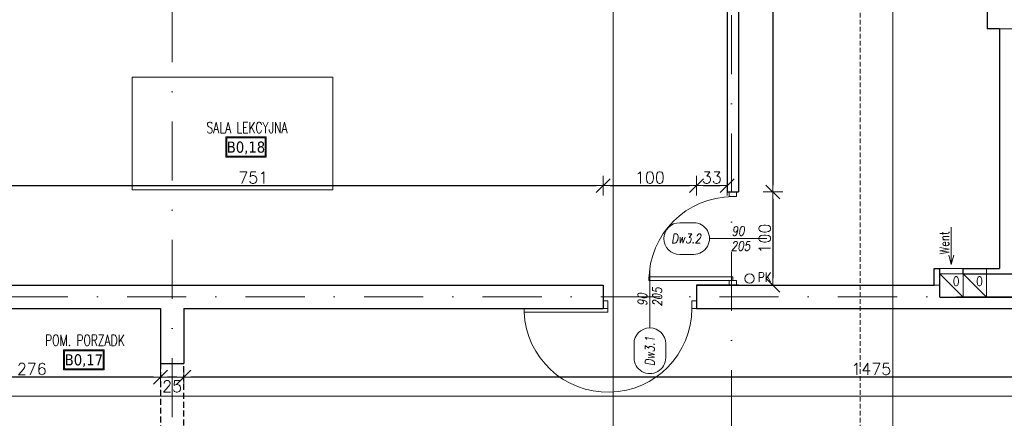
# Model space of a CAD drawing. Header units: millimetres. Extents: x 23192 to 177760, y -399809 to -79279.
# Tile 161 of 256: x 51829 to 52885, y -194770 to -194342. Entities that reach past the tile are written whole.
import ezdxf
from ezdxf.enums import TextEntityAlignment as Align

# ---------------------------------------------------------------- set-up
doc = ezdxf.new("R2010")
doc.units = ezdxf.units.MM
for name, pattern in [('CACHE', [9.525, 6.35, -3.175]), ('CARKOVANA', [7.5, 5, -2.5]), ('DASHDOT', [25.4, 12.7, -6.35, 0, -6.35])]:
    doc.linetypes.add(name, pattern=pattern)
doc.layers.get('0').update_dxf_attribs({"lineweight": 0})
for name, color, linetype, lineweight in [('!! 0_ Istn-sciany', 3, 'Continuous', 30), ('!! 0_ Istn-widok', 1, 'Continuous', 15), ('!! 0_Istn-armatura', 6, 'Continuous', 9), ('!! 0_Istn-drzwi', 1, 'Continuous', 13), ('!! 0_Istn-went', 5, 'Continuous', 13), ('!! 0_Opis_pom', 9, 'Continuous', 13), ('!! 2_drzwi opis', 151, 'Continuous', 9), ('!! wymiary osi', 250, 'Continuous', 9), ('0-osie-liniA', 14, 'DASHDOT', 5)]:
    doc.layers.add(name, color=color, linetype=linetype, lineweight=lineweight)
doc.layers.add('!! 0_ramki', color=66, linetype='Continuous', lineweight=9, plot=False)
doc.layers.add('!! 1_PROJ przerywana', color=3, linetype='CACHE')
doc.layers.add('!! 1_Wyburzenia', color=252, linetype='CARKOVANA', lineweight=13, true_color=0x696969)
doc.styles.add('50', font='ROMANS.shx', dxfattribs={"width": 0.8, "height": 10})
doc.styles.add('ARCHETYP', font='romans.shx', dxfattribs={"height": 15})
doc.styles.add('ARIAL', font='tahoma.ttf')
doc.styles.add('TXT', font='simplex.shx')
doc.dimstyles.new('DIM50', dxfattribs={"dimscale": 5, "dimtxt": 2.5, "dimasz": 1.5, "dimexe": 0, "dimexo": 0, "dimgap": 0.5, "dimtad": 1, "dimdec": 4, "dimrnd": 0.5, "dimdsep": 46, "dimtxsty": 'TXT', "dimblk1": 'TICK1', "dimblk2": 'TICK1', "dimsah": 1, "dimcen": 0, "dimse1": 1, "dimse2": 1, "dimclrd": 1, "dimclre": 7, "dimclrt": 9, "dimadec": 0, "dimazin": 0, "dimtfac": 1, "dimtdec": 4, "dimtmove": 2, "dimatfit": 3, "dimldrblk": 'TICK1', "dimfxl": 1, "dimtolj": 1, "dimarcsym": 0})

# ---------------------------------------------------------------- blocks, each defined once
blk = doc.blocks.new('BLOK OSI')
at = {"layer": '0-osie-liniA', "ltscale": 5}
for points in [[(51992.21142, -199661.23318), (51992.21142, -193642.4104)], [(52592.21142, -193637.0088), (52592.21142, -199860.81919)], [(48639.25763, -194702.0883), (55442.2848, -194702.0883)]]:
    blk.add_lwpolyline(points, dxfattribs=at)
blk = doc.blocks.new('1_ok-opis')
blk.add_line((0, 111.6), (0, 50))
for points in [[(-17, 128.6), (-17, 143.6)], [(17, 128.6), (17, 143.6)]]:
    blk.add_lwpolyline(points)
for centre, start, end in [((0, 143.6), 0, 180), ((0, 128.6), 180, 0)]:
    blk.add_arc(centre, 17, start, end)
at = {"style": 'ARCHETYP'}
for tag, height, rotation, p in [('NR', 12, 90, (0, 136.9)), ('NR', 12, 270, (0, 136.9)), ('SZEROKOŚĆ', 10, 90, (-8, 78.3)), ('WYSOKOŚĆ', 10, 270, (-8, 78.3)), ('WYSOKOŚĆ', 10, 90, (8, 78.3)), ('SZEROKOŚĆ', 10, 270, (8, 78.3))]:
    blk.add_attdef(tag, text='', height=height, rotation=rotation, dxfattribs=at).set_placement(p, align=Align.MIDDLE)
blk = doc.blocks.new('TICK1')
at = {"color": 2}
blk.add_line((-1, -1), (1, 1), dxfattribs=at)
at = {"color": 0}
for p, q in [((0, 0), (-1, 0)), ((0, -1.4), (0, 1.4))]:
    blk.add_line(p, q, dxfattribs=at)
blk = doc.blocks.new('*D2439')
at = {"layer": '!! wymiary osi', "color": 1, "lineweight": -2, "transparency": 16777216}
blk.add_line((52636.8, -193999.1), (52636.8, -194519.1), dxfattribs=at)
at = {"layer": 'DEFPOINTS', "color": 0, "transparency": 16777216}
for p in [(52599.7, -193991.6), (52599.7, -194526.6), (52636.8, -194526.6)]:
    blk.add_point(p, dxfattribs=at)
at = {"layer": '!! wymiary osi', "color": 1, "lineweight": -2, "transparency": 16777216, "xscale": 7.5, "yscale": 7.5, "zscale": 7.5}
for p, rotation in [((52636.8, -193991.6), 90), ((52636.8, -194526.6), 270)]:
    blk.add_blockref('TICK1', p, dxfattribs=dict(at, rotation=rotation))
at = {"layer": '!! wymiary osi', "color": 9, "transparency": 16777216, "insert": (52628, -194259.1), "char_height": 12.5, "attachment_point": 5, "rotation": 90, "style": 'TXT'}
blk.add_mtext('\\A1;535', dxfattribs=at)
blk = doc.blocks.new('*D2440')
at = {"layer": '!! wymiary osi', "color": 1, "lineweight": -2, "transparency": 16777216}
blk.add_line((52636.8, -194534.1), (52636.8, -194619.1), dxfattribs=at)
at = {"layer": 'DEFPOINTS', "color": 0, "transparency": 16777216}
for p in [(52599.7, -194526.6), (52601, -194626.6), (52636.8, -194626.6)]:
    blk.add_point(p, dxfattribs=at)
at = {"layer": '!! wymiary osi', "color": 1, "lineweight": -2, "transparency": 16777216, "xscale": 7.5, "yscale": 7.5, "zscale": 7.5}
for p, rotation in [((52636.8, -194526.6), 90), ((52636.8, -194626.6), 270)]:
    blk.add_blockref('TICK1', p, dxfattribs=dict(at, rotation=rotation))
at = {"layer": '!! wymiary osi', "color": 9, "transparency": 16777216, "insert": (52628, -194576.6), "char_height": 12.5, "attachment_point": 5, "rotation": 90, "style": 'TXT'}
blk.add_mtext('\\A1;100', dxfattribs=at)
blk = doc.blocks.new('*D2621')
at = {"layer": '!! wymiary osi', "color": 1, "lineweight": -2, "transparency": 16777216}
blk.add_line((51711.2, -194519.8), (52447.2, -194519.8), dxfattribs=at)
at = {"layer": 'DEFPOINTS', "color": 0, "transparency": 16777216}
for p in [(52454.7, -194519.8), (51703.7, -194576.5), (52454.7, -194594.5)]:
    blk.add_point(p, dxfattribs=at)
at = {"layer": '!! wymiary osi', "color": 1, "lineweight": -2, "transparency": 16777216, "xscale": 7.5, "yscale": 7.5, "zscale": 7.5, "rotation": 180}
blk.add_blockref('TICK1', (51703.7, -194519.8), dxfattribs=at)
at = {"layer": '!! wymiary osi', "color": 1, "lineweight": -2, "transparency": 16777216, "xscale": 7.5, "yscale": 7.5, "zscale": 7.5}
blk.add_blockref('TICK1', (52454.7, -194519.8), dxfattribs=at)
at = {"layer": '!! wymiary osi', "color": 9, "transparency": 16777216, "insert": (52079.2, -194511.1), "char_height": 12.5, "attachment_point": 5, "style": 'TXT'}
blk.add_mtext('\\A1;751', dxfattribs=at)
blk = doc.blocks.new('*D2622')
at = {"layer": '!! wymiary osi', "color": 1, "lineweight": -2, "transparency": 16777216}
blk.add_line((52462.2, -194519.8), (52547.2, -194519.8), dxfattribs=at)
at = {"layer": 'DEFPOINTS', "color": 0, "transparency": 16777216}
for p in [(52554.7, -194519.8), (52454.7, -194594.5), (52554.7, -194594.5)]:
    blk.add_point(p, dxfattribs=at)
at = {"layer": '!! wymiary osi', "color": 1, "lineweight": -2, "transparency": 16777216, "xscale": 7.5, "yscale": 7.5, "zscale": 7.5, "rotation": 180}
blk.add_blockref('TICK1', (52454.7, -194519.8), dxfattribs=at)
at = {"layer": '!! wymiary osi', "color": 1, "lineweight": -2, "transparency": 16777216, "xscale": 7.5, "yscale": 7.5, "zscale": 7.5}
blk.add_blockref('TICK1', (52554.7, -194519.8), dxfattribs=at)
at = {"layer": '!! wymiary osi', "color": 9, "transparency": 16777216, "insert": (52504.7, -194511.1), "char_height": 12.5, "attachment_point": 5, "style": 'TXT'}
blk.add_mtext('\\A1;100', dxfattribs=at)
blk = doc.blocks.new('*D2623')
at = {"layer": '!! wymiary osi', "color": 1, "lineweight": -2, "transparency": 16777216}
blk.add_line((52562.2, -194519.8), (52580.2, -194519.8), dxfattribs=at)
at = {"layer": 'DEFPOINTS', "color": 0, "transparency": 16777216}
for p in [(52587.7, -194519.8), (52554.7, -194594.5), (52587.7, -194594.5)]:
    blk.add_point(p, dxfattribs=at)
at = {"layer": '!! wymiary osi', "color": 1, "lineweight": -2, "transparency": 16777216, "xscale": 7.5, "yscale": 7.5, "zscale": 7.5, "rotation": 180}
blk.add_blockref('TICK1', (52554.7, -194519.8), dxfattribs=at)
at = {"layer": '!! wymiary osi', "color": 1, "lineweight": -2, "transparency": 16777216, "xscale": 7.5, "yscale": 7.5, "zscale": 7.5}
blk.add_blockref('TICK1', (52587.7, -194519.8), dxfattribs=at)
at = {"layer": '!! wymiary osi', "color": 9, "transparency": 16777216, "insert": (52571.2, -194511.1), "char_height": 12.5, "attachment_point": 5, "style": 'TXT'}
blk.add_mtext('\\A1;33', dxfattribs=at)
blk = doc.blocks.new('*D2625')
at = {"layer": '!! wymiary osi', "color": 1, "lineweight": -2, "transparency": 16777216}
blk.add_line((53472.2, -194725.3), (52012.2, -194725.3), dxfattribs=at)
at = {"layer": 'DEFPOINTS', "color": 0, "transparency": 16777216}
for p in [(52004.7, -194725.3), (52004.7, -194767.6), (53479.7, -194767.6)]:
    blk.add_point(p, dxfattribs=at)
at = {"layer": '!! wymiary osi', "color": 1, "lineweight": -2, "transparency": 16777216, "xscale": 7.5, "yscale": 7.5, "zscale": 7.5, "rotation": 180}
blk.add_blockref('TICK1', (52004.7, -194725.3), dxfattribs=at)
at = {"layer": '!! wymiary osi', "color": 1, "lineweight": -2, "transparency": 16777216, "xscale": 7.5, "yscale": 7.5, "zscale": 7.5}
blk.add_blockref('TICK1', (53479.7, -194725.3), dxfattribs=at)
at = {"layer": '!! wymiary osi', "color": 9, "transparency": 16777216, "insert": (52742.2, -194716.6), "char_height": 12.5, "attachment_point": 5, "style": 'TXT'}
blk.add_mtext('\\A1;1475', dxfattribs=at)
blk = doc.blocks.new('*D2626')
at = {"layer": '!! wymiary osi', "color": 1, "lineweight": -2, "transparency": 16777216}
blk.add_line((51997.2, -194725.3), (51987.2, -194725.3), dxfattribs=at)
at = {"layer": 'DEFPOINTS', "color": 0, "transparency": 16777216}
for p in [(51979.7, -194710.6), (51979.7, -194725.3), (52004.7, -194767.6)]:
    blk.add_point(p, dxfattribs=at)
at = {"layer": '!! wymiary osi', "color": 1, "lineweight": -2, "transparency": 16777216, "xscale": 7.5, "yscale": 7.5, "zscale": 7.5, "rotation": 180}
blk.add_blockref('TICK1', (51979.7, -194725.3), dxfattribs=at)
at = {"layer": '!! wymiary osi', "color": 1, "lineweight": -2, "transparency": 16777216, "xscale": 7.5, "yscale": 7.5, "zscale": 7.5}
blk.add_blockref('TICK1', (52004.7, -194725.3), dxfattribs=at)
at = {"layer": '!! wymiary osi', "color": 9, "transparency": 16777216, "insert": (51992.2, -194735.3), "char_height": 12.5, "attachment_point": 5, "style": 'TXT'}
blk.add_mtext('\\A1;25', dxfattribs=at)
blk = doc.blocks.new('*D2627')
at = {"layer": '!! wymiary osi', "color": 1, "lineweight": -2, "transparency": 16777216}
blk.add_line((51972.2, -194725.3), (51711.2, -194725.3), dxfattribs=at)
at = {"layer": 'DEFPOINTS', "color": 0, "transparency": 16777216}
for p in [(51979.7, -194710.6), (51703.7, -194721.1), (51703.7, -194725.3)]:
    blk.add_point(p, dxfattribs=at)
at = {"layer": '!! wymiary osi', "color": 1, "lineweight": -2, "transparency": 16777216, "xscale": 7.5, "yscale": 7.5, "zscale": 7.5, "rotation": 180}
blk.add_blockref('TICK1', (51703.7, -194725.3), dxfattribs=at)
at = {"layer": '!! wymiary osi', "color": 1, "lineweight": -2, "transparency": 16777216, "xscale": 7.5, "yscale": 7.5, "zscale": 7.5}
blk.add_blockref('TICK1', (51979.7, -194725.3), dxfattribs=at)
at = {"layer": '!! wymiary osi', "color": 9, "transparency": 16777216, "insert": (51841.7, -194716.6), "char_height": 12.5, "attachment_point": 5, "style": 'TXT'}
blk.add_mtext('\\A1;276', dxfattribs=at)
blk = doc.blocks.new('oznaczenie przekroi')
at = {"layer": '!! 1_Wyburzenia'}
blk.add_lwpolyline([(88789.9, -193651.7), (88789.9, -199799.7)], dxfattribs=at)

msp = doc.modelspace()

# ---------------------------------------------------------------- linework, layer by layer
at = {"layer": '!! 0_ Istn-sciany'}
for points in [[(52587.71142, -193991.5883), (52587.71142, -194526.5883)], [(52599.71142, -193991.5883), (52599.71142, -194526.5883)], [(52866.71142, -193991.5883), (52866.71142, -194351.5883)], [(52879.71142, -194351.5883), (52866.71142, -194351.5883)], [(52879.71142, -194351.5883), (52879.71142, -194608.5883)], [(52587.71142, -194526.5883), (52599.71142, -194526.5883)], [(52809.71142, -194626.5883), (52809.71142, -194608.5883)], [(52809.71142, -194608.5883), (52815.71142, -194608.5883)], [(52815.71142, -194639.5883), (52815.71142, -194608.5883)], [(52840.71142, -194608.5883), (52879.71142, -194608.5883)], [(52840.71142, -194614.5883), (52840.71142, -194608.5883)], [(52840.71142, -194614.5883), (52865.71142, -194614.5883)], [(52865.71142, -194614.5883), (52904.71142, -194614.5883)], [(51773.71142, -194626.5883), (52454.71142, -194626.5883)], [(52454.71142, -194626.5883), (52454.71142, -194651.5883)], [(52554.71142, -194626.5883), (52587.71142, -194626.5883)], [(52599.71142, -194626.5883), (52554.71142, -194626.5883)], [(52554.71142, -194626.5883), (52809.71142, -194626.5883)], [(52554.71142, -194626.5883), (52554.71142, -194651.5883)], [(52815.71142, -194639.5883), (52865.71142, -194639.5883)], [(52865.71142, -194639.5883), (53364.71142, -194639.5883)], [(51767.71142, -194651.5883), (51979.71142, -194651.5883)], [(51979.71142, -194651.5883), (51979.71142, -194710.5883)], [(52004.71142, -194651.5883), (52454.71142, -194651.5883)], [(52004.71142, -194651.5883), (52004.71142, -194710.5883)], [(52554.71142, -194651.5883), (53364.71142, -194651.5883)], [(51979.71142, -194710.5883), (52004.71142, -194710.5883)]]:
    msp.add_lwpolyline(points, dxfattribs=at)
at = {"layer": '!! 0_ Istn-widok'}
for points in [[(52904.71142, -194351.5883), (52879.71142, -194351.5883)], [(52865.71142, -194614.5883), (52865.71142, -194608.5883)], [(52587.71142, -194626.5883), (52599.71142, -194626.5883)], [(52809.71142, -194626.5883), (52815.71142, -194626.5883)]]:
    msp.add_lwpolyline(points, dxfattribs=at)
at = {"layer": '!! 0_Istn-armatura'}
msp.add_circle((52611.71142, -194619.5883), 5, dxfattribs=at)
at = {"layer": '!! 0_Istn-drzwi'}
for points in [[(52597.71142, -194531.5883), (52597.71142, -194526.5883), (52589.71142, -194526.5883), (52589.71142, -194531.5883)], [(52503.71142, -194617.5883), (52593.71142, -194617.5883), (52593.71142, -194621.5883), (52503.71142, -194621.5883)], [(52597.71142, -194621.5883), (52597.71142, -194626.5883), (52589.71142, -194626.5883), (52589.71142, -194621.5883)], [(52459.71142, -194643.5883), (52454.71142, -194643.5883), (52454.71142, -194651.5883), (52459.71142, -194651.5883)], [(52549.71142, -194643.5883), (52554.71142, -194643.5883), (52554.71142, -194651.5883), (52549.71142, -194651.5883)], [(52369.71142, -194655.5883), (52459.71142, -194655.5883), (52459.71142, -194651.5883), (52369.71142, -194651.5883)]]:
    msp.add_lwpolyline(points, close=True, dxfattribs=at)
for points in [[(52618.71142, -194576.5883), (52568.71142, -194576.5883)], [(52504.71142, -194622.5883), (52504.71142, -194672.5883)]]:
    msp.add_lwpolyline(points, dxfattribs=at)
for centre, start, end in [((52593.71142, -194621.5883), 90.00000004, 180.00000004), ((52459.71142, -194651.5883), 182.54731818, 359.99999996)]:
    msp.add_arc(centre, 90, start, end, dxfattribs=at)
at = {"layer": '!! 0_Istn-went'}
for points in [[(52827.964, -194564.36529), (52827.964, -194604.41181)], [(52827.964, -194604.41181), (52825.2845, -194594.41181)], [(52827.964, -194604.41181), (52830.64349, -194594.41181)], [(52815.71142, -194608.5883), (52840.71142, -194608.5883)], [(52815.71142, -194614.5883), (52840.71142, -194639.5883)], [(52840.71142, -194614.5883), (52865.71142, -194639.5883)]]:
    msp.add_lwpolyline(points, dxfattribs=at)
for points in [[(52815.71142, -194639.5883), (52840.71142, -194639.5883), (52840.71142, -194614.5883), (52815.71142, -194614.5883)], [(52840.71142, -194639.5883), (52865.71142, -194639.5883), (52865.71142, -194614.5883), (52840.71142, -194614.5883)]]:
    msp.add_lwpolyline(points, close=True, dxfattribs=at)
at = {"layer": '!! 0_Opis_pom', "ltscale": 0.7}
for points in [[(52049.67815, -194489.28179), (52093.19815, -194489.28179), (52093.19815, -194467.52179), (52049.67815, -194467.52179)], [(52050.76615, -194488.19379), (52092.11015, -194488.19379), (52092.11015, -194468.60979), (52050.76615, -194468.60979)], [(51875.82569, -194717.65195), (51919.34569, -194717.65195), (51919.34569, -194695.89195), (51875.82569, -194695.89195)], [(51876.91369, -194716.56395), (51918.25769, -194716.56395), (51918.25769, -194696.97995), (51876.91369, -194696.97995)]]:
    msp.add_lwpolyline(points, close=True, dxfattribs=at)
at = {"layer": '!! 0_ramki'}
for points in [[(48565.42916, -193282.57641), (52765.42916, -193282.57641), (52765.42916, -196252.57641), (48565.42916, -196252.57641)], [(52465.42916, -193282.57641), (56665.42916, -193282.57641), (56665.42916, -196252.57641), (52465.42916, -196252.57641)], [(51949.35762, -194403.39652), (52164.66753, -194403.39652), (52164.66753, -194524.13879), (51949.35762, -194524.13879)], [(51280.42916, -198945.67237), (51280.42916, -194745.67237), (54250.42916, -194745.67237), (54250.42916, -198945.67237)]]:
    msp.add_lwpolyline(points, close=True, dxfattribs=at)
at = {"layer": '!! 1_PROJ przerywana'}
for points in [[(51979.71142, -194710.5883), (51979.71142, -194910.5883)], [(52004.71142, -194910.5883), (52004.71142, -194710.5883)]]:
    msp.add_lwpolyline(points, dxfattribs=at)

# ---------------------------------------------------------------- block references
at = {"layer": '!! 1_Wyburzenia'}
msp.add_blockref('oznaczenie przekroi', (-36059.54271, 0), dxfattribs=at)
at = {"layer": '!! 2_drzwi opis'}
ref = msp.add_blockref('1_ok-opis', (52680.32267, -194576.5883), dxfattribs=dict(at, rotation=90.00000361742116))
ref.add_attrib('WYSOKOŚĆ', '90 ', dxfattribs={"layer": '0', "height": 10, "rotation": 0.00000362, "style": '50', "oblique": 10, "width": 0.8}).set_placement((52602.03182, -194568.5883), align=Align.MIDDLE)
ref.add_attrib('SZEROKOŚĆ', '205', dxfattribs={"layer": '0', "height": 10, "rotation": 0.00000362, "style": '50', "oblique": 10, "width": 0.8}).set_placement((52602.03182, -194584.5883), align=Align.MIDDLE)
ref.add_attrib('NR', 'Dw3.2', dxfattribs={"layer": '0', "height": 10, "rotation": 0.00000362, "style": '50', "oblique": 10, "width": 0.8}).set_placement((52543.69022, -194576.5883), align=Align.MIDDLE)
ref = msp.add_blockref('1_ok-opis', (52504.71142, -194560.97706), dxfattribs=dict(at, rotation=180.0000036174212))
ref.add_attrib('WYSOKOŚĆ', '90 ', dxfattribs={"layer": '0', "height": 10, "rotation": 90.00000362, "style": '50', "oblique": 10, "width": 0.8}).set_placement((52496.71142, -194639.26791), align=Align.MIDDLE)
ref.add_attrib('SZEROKOŚĆ', '205', dxfattribs={"layer": '0', "height": 10, "rotation": 90.00000362, "style": '50', "oblique": 10, "width": 0.8}).set_placement((52512.71142, -194639.26791), align=Align.MIDDLE)
ref.add_attrib('NR', 'Dw3.1', dxfattribs={"layer": '0', "height": 10, "rotation": 90.00000362, "style": '50', "oblique": 10, "width": 0.8}).set_placement((52504.71143, -194697.60951), align=Align.MIDDLE)
at = {"layer": '!! wymiary osi'}
msp.add_blockref('BLOK OSI', (0, 63), dxfattribs=at)

# ---------------------------------------------------------------- texts
at = {"layer": '!! 0_Istn-armatura', "style": 'ARCHETYP', "width": 0.8}
msp.add_text('PK', height=10, rotation=0.00000004, dxfattribs=at).set_placement((52620.77118, -194623.05))
at = {"layer": '!! 0_Istn-went', "style": 'ARCHETYP', "width": 0.8}
for s, rotation, p in [('Went', 89.99999996, (52825.63377, -194593.74206)), ('0', 0.00000004, (52829.87286, -194627.41077)), ('0', 0.00000004, (52854.87286, -194627.41077))]:
    msp.add_text(s, height=10, rotation=rotation, dxfattribs=at).set_placement(p)
at = {"layer": '!! 0_Opis_pom', "ltscale": 0.7, "style": 'TXT', "width": 0.7}
for s, p in [('SALA LEKCYJNA', (52072.55329, -194463.47548)), ('POM. PORZADK', (51898.70083, -194691.84564))]:
    msp.add_text(s, height=12, dxfattribs=at).set_placement(p, align=Align.CENTER)
at = {"layer": '!! 0_Opis_pom', "ltscale": 0.7, "style": 'ARIAL'}
for tag, p in [('B0,18', (52071.43815, -194478.40179)), ('B0,17', (51897.58569, -194706.77195))]:
    msp.add_attdef(tag, text='', height=11.968, dxfattribs=at).set_placement(p, align=Align.MIDDLE_CENTER)

# ---------------------------------------------------------------- dimensions: what is measured, and where the dimension line sits
at = {"layer": '!! wymiary osi'}
for base, p1, p2, picture, middle in [((52636.75858, -194526.5883), (52599.71142, -193991.5883), (52599.71142, -194526.5883), '*D2439', (52628.00858, -194259.0883)), ((52636.75858, -194626.5883), (52599.71142, -194526.5883), (52601.00575, -194626.5883), '*D2440', (52628.00858, -194576.5883))]:
    dim = msp.add_linear_dim(base=base, p1=p1, p2=p2, angle=90, dimstyle='DIM50', dxfattribs=at)
    dim.commit()
    dim.dimension.update_dxf_attribs({"geometry": picture, "text_midpoint": middle})
for base, p1, p2, picture, middle in [((52454.71142, -194519.8065), (51703.71142, -194576.5469), (52454.71142, -194594.5469), '*D2621', (52079.21142, -194511.0565)), ((52554.71142, -194519.8065), (52454.71142, -194594.5469), (52554.71142, -194594.5469), '*D2622', (52504.71142, -194511.0565)), ((52587.71142, -194519.8065), (52554.71142, -194594.5469), (52587.71142, -194594.5469), '*D2623', (52571.21142, -194511.0565)), ((51703.71142, -194725.30054), (51979.71142, -194710.5883), (51703.71142, -194721.0883), '*D2627', (51841.71142, -194716.55054)), ((51979.71142, -194725.30054), (52004.71142, -194767.5883), (51979.71142, -194710.5883), '*D2626', (51992.21142, -194735.30054)), ((52004.71142, -194725.30054), (53479.71142, -194767.5883), (52004.71142, -194767.5883), '*D2625', (52742.21142, -194716.55054))]:
    dim = msp.add_linear_dim(base=base, p1=p1, p2=p2, dimstyle='DIM50', dxfattribs=at)
    dim.commit()
    dim.dimension.update_dxf_attribs({"geometry": picture, "text_midpoint": middle})

doc.saveas('drawing.dxf')
